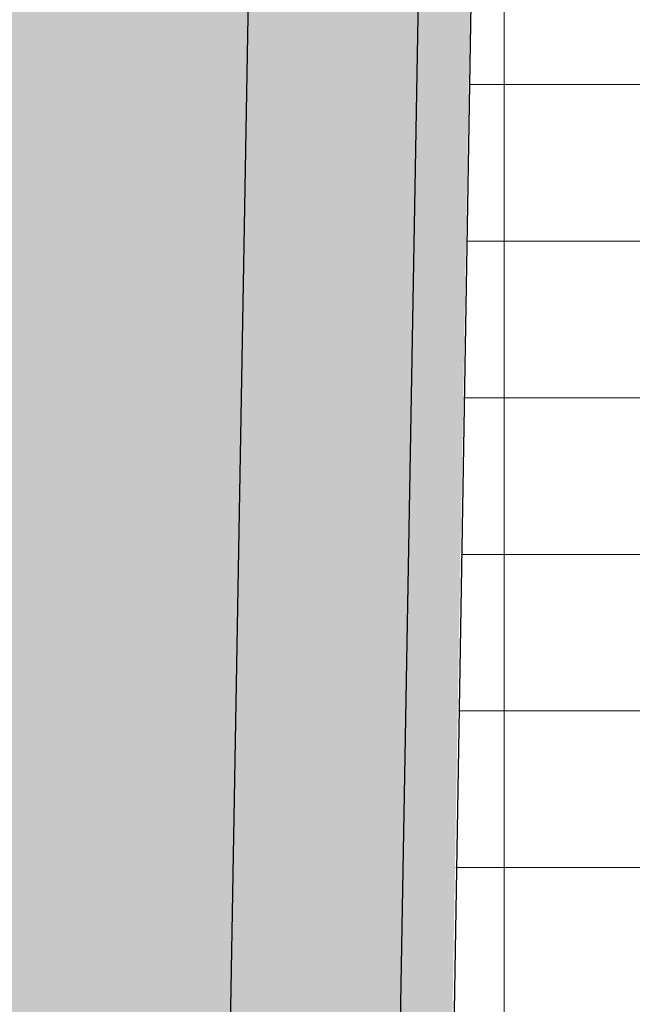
# Model space of a CAD drawing. Header units: millimetres. Extents: x -40276 to 214973, y -147941 to 35228.
# Tile 60 of 256: x -21114 to -20527, y 8409 to 9352. Entities that reach past the tile are written whole.
import ezdxf

# ---------------------------------------------------------------- set-up
doc = ezdxf.new("R2010")
doc.units = ezdxf.units.MM
doc.header["$MEASUREMENT"] = 0
for name, color, linetype in [('1._POHLED ZÁPADNÍ_2_0_plochy', 7, 'Continuous'), ('1._POHLED ZÁPADNÍ_2_Nové_0_plochy', 7, 'Continuous'), ('1._POHLED ZÁPADNÍ_2_Nové_3D prvky model', 7, 'Continuous'), ('1._POHLED ZÁPADNÍ_2_Nové_Kóty - SP', 7, 'Continuous'), ('1._POHLED ZÁPADNÍ_2_Nové_Výplně - Povrchové', 7, 'Continuous')]:
    doc.layers.add(name, color=color, linetype=linetype)

msp = doc.modelspace()

# ---------------------------------------------------------------- hatches: boundary and pattern name
at = {"layer": '1._POHLED ZÁPADNÍ_2_0_plochy', "linetype": 'Continuous', "lineweight": 0, "true_color": 0x3c3525}
msp.add_hatch(color=39, dxfattribs=at).paths.add_polyline_path([(-25869.24026108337, 653.0242002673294), (-25868.09187544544, 309.8797991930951), (-22137.40235106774, 321.8851884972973), (-22138.45768200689, 646.929784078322), (-20885.98009815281, 650.9975275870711), (-20713.53187694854, 10463.39954147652), (-18181.94226806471, 10198.50694300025), (-18222.48478717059, 9798.30508016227), (-17178.56011438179, 9692.549614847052), (-17162.72455101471, 9848.863111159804), (-12837.12940490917, 9407.855563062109), (-12817.99293274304, 11448.12969401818), (-11148.08023577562, 11448.17822111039), (-11147.8567978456, 12036.27378535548), (-10988.08028024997, 12036.27378535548), (-10988.08028024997, 13086.27367680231), (-11147.45764918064, 13086.27367680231), (-11147.13422411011, 13937.18610648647), (-10988.08028024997, 13937.18610648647), (-10988.08028024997, 14849.19201219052), (-11146.78760202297, 14849.19201219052), (-11146.58336162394, 15386.81113494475), (-10988.08028024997, 15386.81113494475), (-10988.08028024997, 16436.80596037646), (-11146.1839463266, 16436.80596037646), (-11145.89011744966, 17210.22115708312), (-20953.16692383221, 17986.90766639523), (-23795.81012769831, 18203.25850789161)])
at = {"layer": '1._POHLED ZÁPADNÍ_2_Nové_0_plochy', "linetype": 'Continuous', "lineweight": 0, "true_color": 0xfee9e9}
msp.add_hatch(color=7, dxfattribs=at).paths.add_polyline_path([(-20834.99871544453, 3551.864294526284), (-20784.98958046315, 3551.944752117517), (-20664.49633046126, 10408.08602764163), (-20714.41360396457, 10413.23254558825)])
at = {"layer": '1._POHLED ZÁPADNÍ_2_Nové_Výplně - Povrchové', "linetype": 'Continuous', "lineweight": 20, "true_color": 0xffaaaa}
h = msp.add_hatch(dxfattribs=at)
h.set_pattern_fill('Síť_15x15_0002', color=21, style=0, pattern_type=2)
h.set_pattern_definition([(0, (-20650.20558388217, 5539.568222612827), (0, 150), []), (90.0000000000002, (-20650.20558388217, 5539.568222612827), (-150, 0), [])])
h.paths.add_polyline_path([(-20831.30554970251, 674.3153392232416), (-20635.91625851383, 670.9669643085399), (-20472.55250405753, 10203.68137954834), (-18257.58037087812, 9962.690376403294), (-18235.91191477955, 10161.84765945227), (-20469.10560911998, 10404.82110600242), (-20664.49490030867, 10408.16948091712)])

# ---------------------------------------------------------------- linework, layer by layer
at = {"layer": '1._POHLED ZÁPADNÍ_2_0_plochy', "color": 7, "linetype": 'Continuous', "lineweight": 13, "flags": 128}
msp.add_lwpolyline([(-20885.98009815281, 650.9975275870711), (-20713.53187694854, 10463.39954147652), (-18181.94226806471, 10198.50694300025), (-18222.48478717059, 9798.30508016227), (-17178.56011438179, 9692.549614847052)], dxfattribs=at)
at = {"layer": '1._POHLED ZÁPADNÍ_2_Nové_3D prvky model', "color": 1, "linetype": 'Continuous', "lineweight": 25, "flags": 128}
for points in [[(-20713.5319422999, 10463.39964565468), (-20885.97999466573, 650.9976257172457)], [(-20826.28789331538, 651.191490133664), (-20664.49486381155, 10408.16948091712)]]:
    msp.add_lwpolyline(points, dxfattribs=at)
at = {"layer": '1._POHLED ZÁPADNÍ_2_Nové_Kóty - SP', "color": 1, "linetype": 'Continuous', "lineweight": 25}
msp.add_line((-20876.18542569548, 10466.25845576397), (-21048.61209977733, 655.098277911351), dxfattribs=at)

doc.saveas('drawing.dxf')
